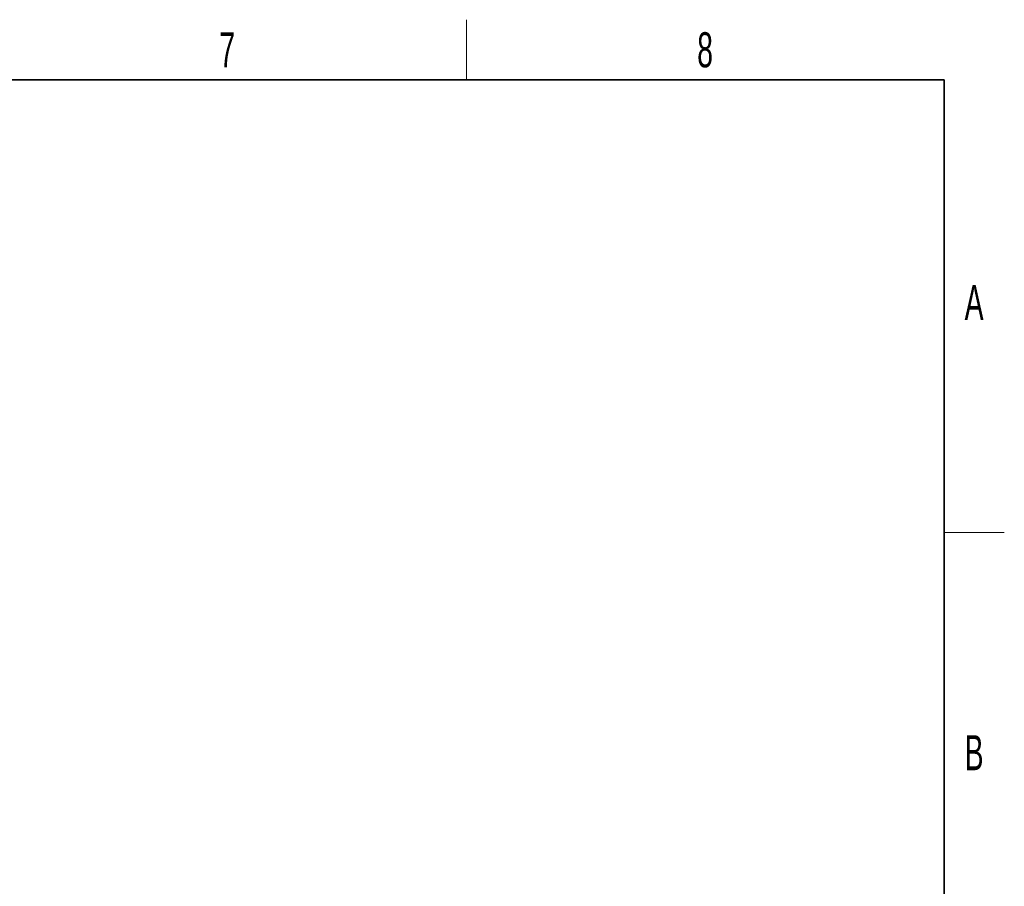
# Model space of a CAD drawing. Header units: millimetres. Extents: x 5 to 418, y 2 to 292.
# Tile 16 of 16: x 316 to 414, y 202 to 288. Entities that reach past the tile are written whole.
import ezdxf

# ---------------------------------------------------------------- set-up
doc = ezdxf.new("R2010")
doc.units = ezdxf.units.MM
doc.layers.add('SLD-0', color=7, linetype='Continuous')
doc.styles.add('SLDTEXTSTYLE0', font='TXT', dxfattribs={"width": 0.605})

msp = doc.modelspace()

# ---------------------------------------------------------------- linework, layer by layer
at = {"layer": 'SLD-0', "lineweight": 18}
for p, q in [((360.25, 282.5), (360.25, 288.5)), ((408, 237.25), (414, 237.25))]:
    msp.add_line(p, q, dxfattribs=at)
at = {"layer": 'SLD-0', "lineweight": 35}
for p, q in [((408, 282.5), (26, 282.5)), ((408, 12), (408, 282.5))]:
    msp.add_line(p, q, dxfattribs=at)

# ---------------------------------------------------------------- texts
at = {"layer": 'SLD-0', "char_height": 3.5, "attachment_point": 2, "style": 'SLDTEXTSTYLE0'}
for s, insert in [('8', (384.1027, 287.243)), ('7', (336.3527, 287.243)), ('A', (410.9816, 262.0011)), ('B', (410.9816, 217.0011))]:
    msp.add_mtext(s, dxfattribs=dict(at, insert=insert))

doc.saveas('drawing.dxf')
